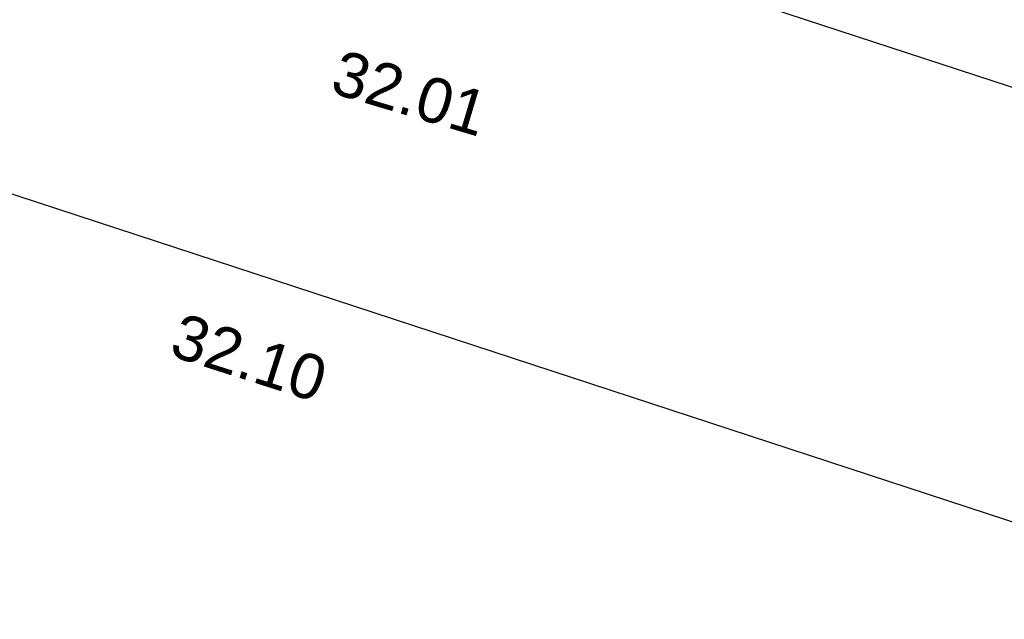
# Model space of a CAD drawing. Header units: metres. Extents: x -5203299 to 2078834, y 245743 to 5816291.
# Tile 45 of 256: x 366373.74 to 366381.64, y 5814068.61 to 5814073.42. Entities that reach past the tile are written whole.
import ezdxf

# ---------------------------------------------------------------- set-up
doc = ezdxf.new("R2010")
doc.units = ezdxf.units.M
doc.header["$LTSCALE"] = 0.5
for name, color, linetype, lineweight, true_color in [('01_CS-570-Pflanzung_Strauch', 7, 'Continuous', 9, 0xa3b35b), ('30 -34 Innenwände- 4 Türen_Fenster', 7, 'Continuous', 15, 0x9955ff), ('99.04_Ausf Ketziner Str-S-Markierung-Hilfslinien', 6, 'Continuous', 25, 0xff00ff)]:
    doc.layers.add(name, color=color, linetype=linetype, lineweight=lineweight, true_color=true_color)
doc.layers.add('99.02_Vermesserplan-Höhe SWP', color=7, linetype='Continuous', lineweight=18)
doc.layers.add('Keine', color=7, linetype='Continuous', lineweight=9)
doc.styles.add('Arial', font='arial.ttf')

# ---------------------------------------------------------------- blocks, each defined once
blk = doc.blocks.new('_25-01-10_187 KRA_CS_LP4_Außenanlagenplan (3D)')
at = {"layer": '01_CS-570-Pflanzung_Strauch', "lineweight": 9}
blk.add_open_spline([(366342.1878, 5814094.7494), (366342.1878, 5814094.7485), (366342.1878, 5814094.7477), (366341.1799, 5814094.7477), (366340.1719, 5814094.7478), (366337.3344, 5814094.748), (366334.4969, 5814094.7482), (366334.4969, 5814094.6882), (366334.4969, 5814094.6281), (366327.722, 5814094.6281), (366320.9471, 5814094.6282), (366332.1265, 5814091.7977), (366343.3059, 5814088.9672), (366363.2137, 5814083.0273), (366383.1214, 5814077.0874), (366392.0748, 5814074.0653), (366401.0282, 5814071.0432), (366401.0766, 5814071.0664), (366401.1973, 5814071.0583), (366401.2421, 5814071.0288), (366401.2624, 5814071.1032), (366401.4355, 5814071.2019), (366401.5842, 5814071.1612), (366401.6829, 5814070.9881), (366401.6626, 5814070.9138), (366401.7304, 5814070.917), (366401.8644, 5814070.8202), (366401.8827, 5814070.7548), (366423.1313, 5814063.5827), (366444.3798, 5814056.4106), (366469.3276, 5814048.3059), (366494.2754, 5814040.2012), (366511.7725, 5814034.4859), (366529.2695, 5814028.7707), (366536.0156, 5814026.5789), (366542.7616, 5814024.3872), (366543.9088, 5814024.0274), (366547.451, 5814023.1751), (366552.3342, 5814022.6927), (366557.2373, 5814022.8898), (366560.8231, 5814023.5344), (366561.9892, 5814023.8268), (366562.0974, 5814024.538), (366562.6722, 5814026.6821), (366564.1147, 5814029.365), (366566.1447, 5814031.6361), (366567.9641, 5814032.9077), (366568.5957, 5814033.252), (366577.0532, 5814039.3608), (366588.0106, 5814047.2752), (366588.3301, 5814047.6524), (366588.4368, 5814047.8676), (366589.3352, 5814049.7079), (366590.2335, 5814051.5481), (366590.5465, 5814052.2027), (366590.8595, 5814052.8574), (366591.2067, 5814053.6021), (366591.5539, 5814054.3468), (366591.5366, 5814054.3465), (366591.5193, 5814054.3461), (366590.7769, 5814054.3458), (366590.0345, 5814054.3455), (366584.5362, 5814049.2842), (366574.4418, 5814043.0477), (366566.9238, 5814041.1252), (366561.3714, 5814039.7054), (366560.1411, 5814038.9874), (366556.0472, 5814034.7192), (366552.0364, 5814030.5378), (366550.8627, 5814029.6833), (366548.7987, 5814029.2086), (366546.7238, 5814029.633), (366545.5297, 5814030.4586), (366542.3626, 5814033.6037), (366539.2551, 5814036.6895), (366538.5839, 5814037.2223), (366537.5197, 5814037.7226), (366536.368, 5814037.9602), (366535.5113, 5814037.9362), (366530.5533, 5814037.2426), (366523.5445, 5814036.2621), (366515.2894, 5814038.8474), (366511.0123, 5814042.3732), (366509.5639, 5814043.1264), (366507.9332, 5814043.2045), (366505.2176, 5814042.7607), (366501.6016, 5814043.299), (366500.1919, 5814044.1978), (366499.533, 5814044.6012), (366498.5796, 5814045.1849), (366498.0478, 5814045.4306), (366490.4141, 5814047.9273), (366482.7354, 5814050.4387), (366481.9649, 5814050.564), (366481.5792, 5814050.5664), (366478.1131, 5814050.3078), (366474.647, 5814050.0492), (366457.5706, 5814055.6377), (366440.4943, 5814061.2263), (366439.1854, 5814061.5766), (366437.8765, 5814061.9269), (366430.9768, 5814063.3394), (366424.0771, 5814064.752), (366404.1837, 5814071.4778), (366384.2904, 5814078.2035), (366367.4431, 5814083.2292), (366345.6372, 5814089.734), (366345.0389, 5814090.1897), (366343.4001, 5814092.8107), (366342.1878, 5814094.7494)], degree=2, knots=[0, 0, 0, 0, 0, 0.000141, 0.000141, 0.000539, 0.000539, 0.000547, 0.000547, 0.001496, 0.001496, 0.003112, 0.003112, 0.006022, 0.006022, 0.007345, 0.007345, 0.007353, 0.00736, 0.00736, 0.007371, 0.007382, 0.007393, 0.007403, 0.007403, 0.007413, 0.007423, 0.007423, 0.010564, 0.010564, 0.014238, 0.014238, 0.016817, 0.016817, 0.01781, 0.01781, 0.017979, 0.018147, 0.018315, 0.018484, 0.018652, 0.018652, 0.018753, 0.018854, 0.018954, 0.019055, 0.019156, 0.019156, 0.020617, 0.021049, 0.021481, 0.021481, 0.025164, 0.025164, 0.02647, 0.02647, 0.027947, 0.027947, 0.027978, 0.027978, 0.029314, 0.029314, 0.042755, 0.056196, 0.073617, 0.078989, 0.08436, 0.098069, 0.103053, 0.108037, 0.113021, 0.118005, 0.122989, 0.135978, 0.140624, 0.145269, 0.149915, 0.154561, 0.159207, 0.176458, 0.19016, 0.203863, 0.217565, 0.231267, 0.244969, 0.258672, 0.272374, 0.272374, 0.278705, 0.281536, 0.284367, 0.292494, 0.29539, 0.298285, 0.298285, 0.324378, 0.324378, 0.459262, 0.459262, 0.469433, 0.469433, 0.522304, 0.522304, 0.679949, 0.679949, 0.81193, 0.850775, 0.889621, 1, 1, 1], dxfattribs=at)
blk = doc.blocks.new('_23-07-06_Massenplan_TB_Weiterführende Schule (3D)')
at = {"layer": '99.04_Ausf Ketziner Str-S-Markierung-Hilfslinien', "flags": 128}
for points in [[(-54.2591, -184.1968), (-129.6764, -159.4964), (-220.3479, -129.8, 0.015174), (-238.0046, -124.6048), (-239.7926, -124.1371, 0.009438), (-254.4634, -120.5945), (-254.4634, -120.5945, -0.009438), (-269.1482, -117.0485), (-269.1482, -117.0485), (-274.7037, -115.5954)], [(-275.3974, -118.2462), (-238.8421, -127.8071), (-238.8421, -127.8071, -0.015174), (-221.3781, -132.9456), (-221.3781, -132.9456), (-55.2894, -187.3424)]]:
    blk.add_lwpolyline(points, format="xyb", dxfattribs=at)
at = {"layer": '99.02_Vermesserplan-Höhe SWP', "color": 7, "char_height": 0.36, "line_spacing_factor": 0.251004, "style": 'Arial'}
for s, insert, attachment_point, rotation in [('32.01', (-215.2761, -132.8813), 3, 343.37602), ('32.10', (-216.6231, -135.1891), 6, 342.26695)]:
    blk.add_mtext(s, dxfattribs=dict(at, insert=insert, attachment_point=attachment_point, rotation=rotation))

msp = doc.modelspace()

# ---------------------------------------------------------------- block references
at = {"layer": '30 -34 Innenwände- 4 Türen_Fenster', "color": 1}
msp.add_blockref('_25-01-10_187 KRA_CS_LP4_Außenanlagenplan (3D)', (0, 0), dxfattribs=at)

# ---------------------------------------------------------------- next in the draw order: block references
at = {"layer": 'Keine', "color": 1}
msp.add_blockref('_23-07-06_Massenplan_TB_Weiterführende Schule (3D)', (366592.8035, 5814205.7079), dxfattribs=at)

doc.saveas('drawing.dxf')
